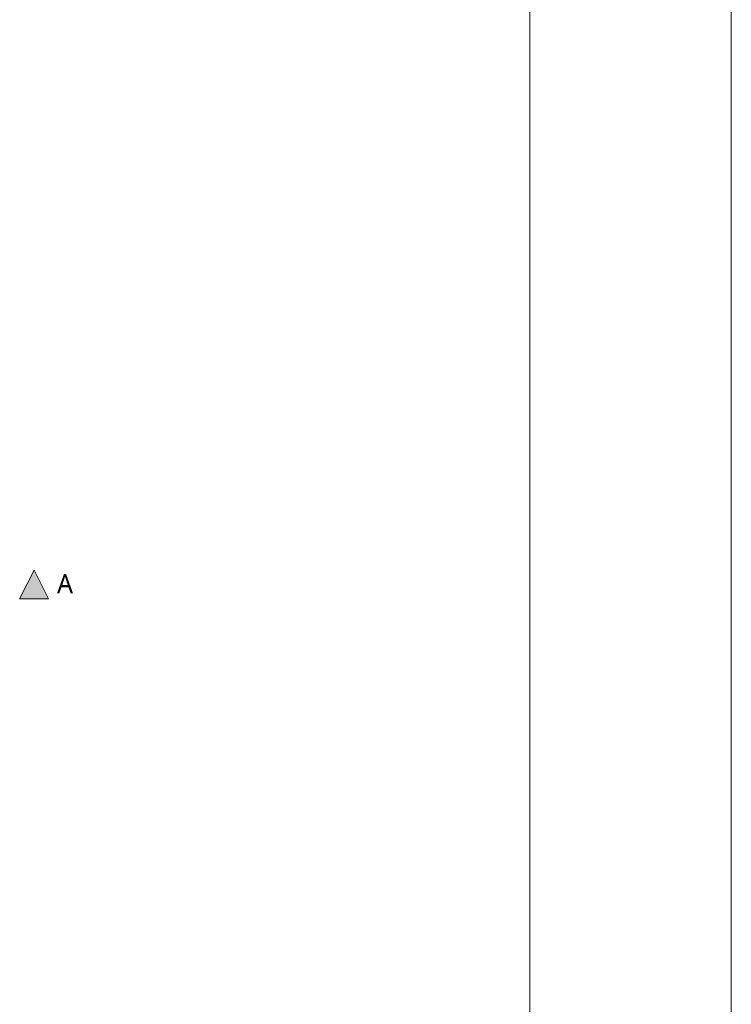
# Model space of a CAD drawing. Header units: millimetres. Extents: x 0 to 841, y 0 to 1188.
# Tile 97 of 98: x 767 to 841, y 995 to 1097. Entities that reach past the tile are written whole.
import ezdxf
from ezdxf.xclip import XClip

# ---------------------------------------------------------------- set-up
doc = ezdxf.new("R2010")
doc.units = ezdxf.units.MM
doc.header["$MEASUREMENT"] = 0
doc.header["$XCLIPFRAME"] = 0
doc.layers.add('断面図', color=7, linetype='Continuous')
for name, color, linetype, lineweight in [('断面図_ペン_番号__25', 7, 'Continuous', 15), ('断面図_ペン_番号__46', 7, 'Continuous', 13), ('解答用紙_1_01_2図中枠・表題欄_ペン_番号__7', 7, 'Continuous', 18), ('解答用紙_1_0_ペン_番号__21', 7, 'Continuous', 18), ('解答用紙_1_Defpoints_ペン_番号__11', 7, 'Continuous', 18)]:
    doc.layers.add(name, color=color, linetype=linetype, lineweight=lineweight)
doc.styles.add('GENERATED_STYLE_1', font='meiryo.ttc')

# ---------------------------------------------------------------- blocks, each defined once
blk = doc.blocks.new('図面_6_6', base_point=(598.26, 1001.92))
at = {"layer": '断面図', "linetype": 'Continuous', "lineweight": 0, "true_color": 0x000000}
blk.add_hatch(color=18, dxfattribs=at).paths.add_polyline_path([(769.76, 1036.96), (768.26, 1039.96), (766.76, 1036.96)])
at = {"layer": '断面図_ペン_番号__25', "color": 7, "linetype": 'Continuous', "lineweight": 15, "flags": 128}
blk.add_lwpolyline([(769.76, 1036.96), (766.76, 1036.96), (768.26, 1039.96)], close=True, dxfattribs=at)
at = {"layer": '断面図_ペン_番号__46', "color": 7, "linetype": 'Continuous', "lineweight": 13, "insert": (770.66, 1037.56), "char_height": 2, "attachment_point": 7, "style": 'GENERATED_STYLE_1'}
blk.add_mtext('\\A1;{\\pql;\\pt0;\\fMeiryo|b0|i0|c128|p0;\\W1.000000;A}', dxfattribs=at)
blk = doc.blocks.new('図面_9_1', base_point=(-3958.95, -536.96))
at = {"layer": '解答用紙_1_01_2図中枠・表題欄_ペン_番号__7', "color": 7, "linetype": 'Continuous', "lineweight": 18, "ltscale": 0.01, "flags": 128}
blk.add_lwpolyline([(21.03, 1173.15), (819.98, 1173.15), (819.98, 608.85), (21.03, 608.85)], close=True, dxfattribs=at)
at = {"layer": '解答用紙_1_Defpoints_ペン_番号__11', "color": 7, "linetype": 'Continuous', "lineweight": 18, "ltscale": 0.01, "flags": 128}
blk.add_lwpolyline([(841, 1188), (841, 594)], dxfattribs=at)

msp = doc.modelspace()

# ---------------------------------------------------------------- block references
at = {"color": 7, "linetype": 'Continuous', "lineweight": 5}
ref = msp.add_blockref('図面_6_6', (598.26, 1001.92), dxfattribs=at)
XClip(ref).set_block_clipping_path([(424.0552611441, 854.4891387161), (772.4698611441, 1149.3547809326)])

# ---------------------------------------------------------------- next in the draw order: linework, layer by layer
at = {"layer": '解答用紙_1_0_ペン_番号__21', "color": 7, "linetype": 'Continuous', "lineweight": 18, "ltscale": 0.01, "flags": 128}
msp.add_lwpolyline([(0, 0), (841, 0), (841, 1188), (0, 1188)], close=True, dxfattribs=at)

# ---------------------------------------------------------------- next in the draw order: block references
at = {"color": 7, "linetype": 'Continuous', "lineweight": 15}
ref = msp.add_blockref('図面_9_1', (-3958.95, -536.96), dxfattribs=at)
XClip(ref).set_block_clipping_path([(0, 0), (841, 1188)])

doc.saveas('drawing.dxf')
